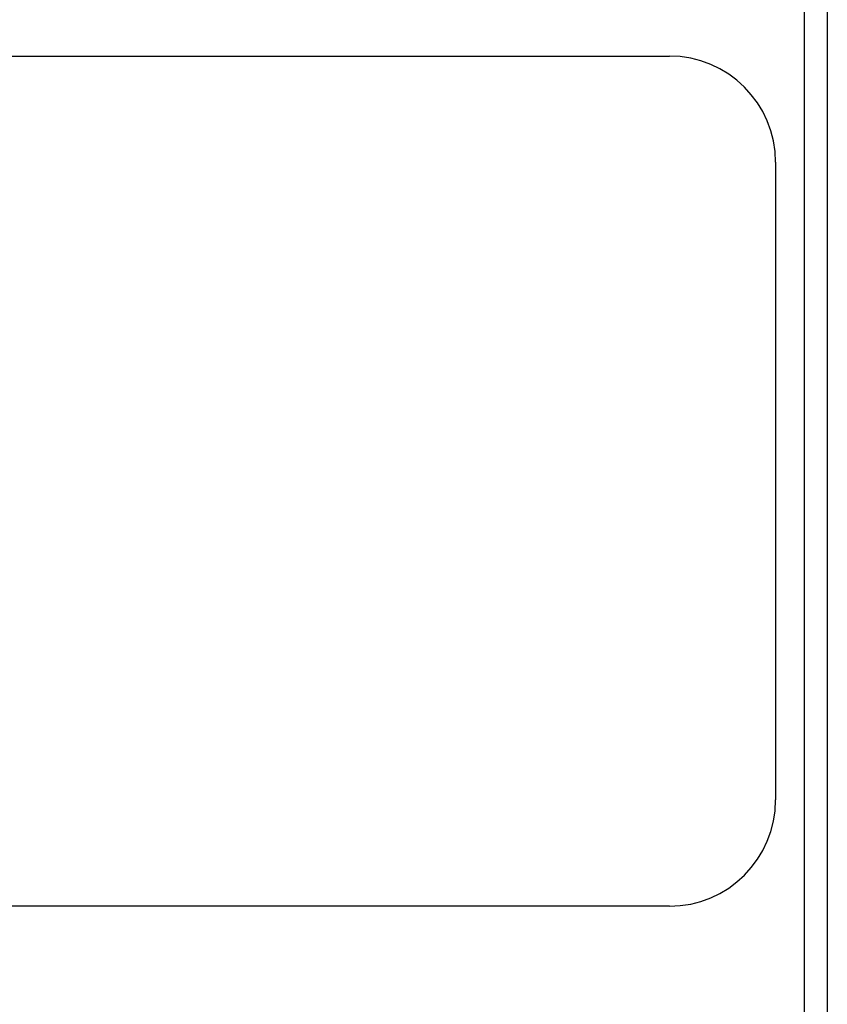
# Model space of a CAD drawing. Header units: inches. Extents: x 6 to 216, y 11 to 118.
# Tile 146 of 212: x 36.94 to 38.84, y 74.8 to 77.11. Entities that reach past the tile are written whole.
import ezdxf

# ---------------------------------------------------------------- set-up
doc = ezdxf.new("R2010")
doc.units = ezdxf.units.IN
doc.header["$MEASUREMENT"] = 0
doc.layers.add('Visible Edges(ANSI)', color=7, linetype='Continuous', lineweight=25)
doc.layers.add('Visible Tangent Edges(ANSI)', color=7, linetype='Continuous', lineweight=25)

msp = doc.modelspace()

# ---------------------------------------------------------------- linework, layer by layer
at = {"layer": 'Visible Edges(ANSI)'}
for p, q in [((38.7852, 21.4993), (38.7852, 78.2552)), ((35.4672, 77.0287), (38.4672, 77.0287)), ((38.7172, 76.7787), (38.7172, 75.2787)), ((38.4672, 75.0287), (35.4672, 75.0287))]:
    msp.add_line(p, q, dxfattribs=at)
for centre, start, end in [((38.4672, 76.7787), 0, 90), ((38.4672, 75.2787), 270, 0)]:
    msp.add_arc(centre, 0.25, start, end, dxfattribs=at)
at = {"layer": 'Visible Tangent Edges(ANSI)'}
msp.add_line((38.839, 78.2552), (38.839, 21.4993), dxfattribs=at)

doc.saveas('drawing.dxf')
